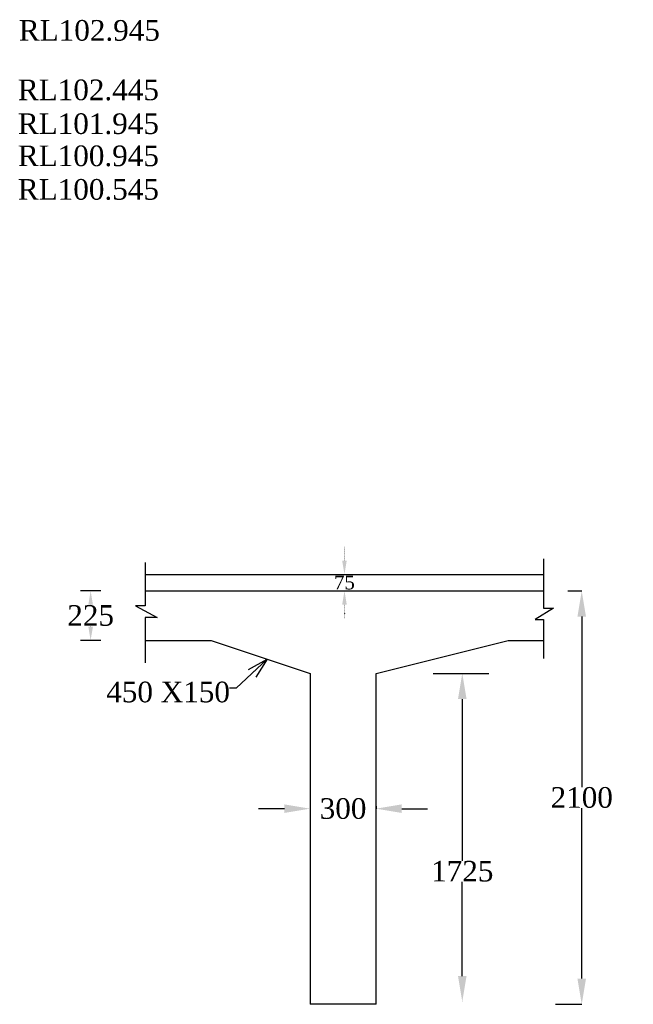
# Model space of a CAD drawing. Header units: millimetres. Extents: x 103078 to 25259364, y -3207472 to 3138455.
# Tile 8 of 12: x 8396086 to 8418403, y -1154613 to -1118795. Entities that reach past the tile are written whole.
import ezdxf

# ---------------------------------------------------------------- set-up
doc = ezdxf.new("R2010")
doc.units = ezdxf.units.MM
doc.header["$LTSCALE"] = 60
doc.header["$MEASUREMENT"] = 0
doc.linetypes.add('DOT2', pattern=[0.125, 0, -0.125])
doc.styles.get("Standard").update_dxf_attribs({"font": 'times.ttf'})
doc.styles.add('style1', font='txt.shx', dxfattribs={"height": 1})
doc.dimstyles.get("Standard").update_dxf_attribs({"dimtxt": 400, "dimasz": 215, "dimexe": 0.18, "dimexo": 0.0625, "dimgap": 0.09, "dimtad": 0, "dimtih": 1, "dimtoh": 1, "dimdec": 0, "dimzin": 4, "dimdsep": 46, "dimtxsty": 'Standard', "dimblk": 'OPEN90', "dimcen": 0, "dimadec": 0, "dimazin": 1, "dimtfac": 1, "dimtdec": 0, "dimtix": 1, "dimtofl": 0, "dimtmove": 0, "dimatfit": 3, "dimldrblk": 'OPEN30', "dimfxl": 1, "dimtolj": 1, "dimtzin": 0, "dimarcsym": 0})

# ---------------------------------------------------------------- blocks, each defined once
blk = doc.blocks.new('*D113')
at = {"color": 0, "linetype": 'Continuous', "lineweight": -2, "transparency": 16777216}
for p, q in [((8412183, -1142573), (8412182, -1142573)), ((8412183, -1143508), (8412183, -1149393)), ((8412183, -1153585), (8412183, -1150158)), ((8412183, -1154520), (8412182, -1154520))]:
    blk.add_line(p, q, dxfattribs=at)
for points in [[(8412027, -1143508), (8412339, -1143508), (8412183, -1142573)], [(8412027, -1153585), (8412339, -1153585), (8412183, -1154520)]]:
    blk.add_solid(points, dxfattribs=at)
at = {"layer": 'Defpoints', "color": 0, "linetype": 'Continuous', "lineweight": -2, "transparency": 16777216}
for p in [(8412183, -1142573), (8412183, -1142573), (8412183, -1154520)]:
    blk.add_point(p, dxfattribs=at)
at = {"color": 0, "linetype": 'Continuous', "transparency": 16777216, "insert": (8412183, -1149775), "char_height": 500, "attachment_point": 5}
blk.add_mtext('\\A1;{\\H1.5x;1725}', dxfattribs=at)
blk = doc.blocks.new('*D128')
at = {"color": 0, "linetype": 'Continuous', "lineweight": -2, "transparency": 16777216}
for p, q in [((8405712, -1147496), (8404777, -1147496)), ((8406647, -1147387), (8406647, -1147496)), ((8409047, -1147399), (8409047, -1147496)), ((8409982, -1147496), (8410917, -1147496))]:
    blk.add_line(p, q, dxfattribs=at)
for points in [[(8405712, -1147340), (8405712, -1147652), (8406647, -1147496)], [(8409982, -1147340), (8409982, -1147652), (8409047, -1147496)]]:
    blk.add_solid(points, dxfattribs=at)
at = {"layer": 'Defpoints', "color": 0, "linetype": 'Continuous', "lineweight": -2, "transparency": 16777216}
for p in [(8406647, -1147387), (8409047, -1147399), (8409047, -1147496)]:
    blk.add_point(p, dxfattribs=at)
at = {"color": 0, "linetype": 'Continuous', "transparency": 16777216, "insert": (8407847, -1147496), "char_height": 500, "attachment_point": 5}
blk.add_mtext('\\A1;{\\fTimes New Roman|b0|i0|c0|p18;\\H1.5x;300}', dxfattribs=at)
blk = doc.blocks.new('*D145')
at = {"color": 0, "linetype": 'DOT2', "lineweight": -2, "ltscale": 2, "transparency": 16777216}
for p, q in [((8407898, -1138473), (8407898, -1137973)), ((8407898, -1138973), (8407898, -1138973)), ((8407898, -1139573), (8407898, -1139573)), ((8407898, -1140073), (8407898, -1140573))]:
    blk.add_line(p, q, dxfattribs=at)
for points in [[(8407815, -1138473), (8407981, -1138473), (8407898, -1138973)], [(8407815, -1140073), (8407981, -1140073), (8407898, -1139573)]]:
    blk.add_solid(points, dxfattribs=at)
at = {"layer": 'Defpoints', "color": 0, "linetype": 'DOT2', "lineweight": -2, "ltscale": 2, "transparency": 16777216}
for p in [(8407898, -1138973), (8407898, -1138973), (8407898, -1139573)]:
    blk.add_point(p, dxfattribs=at)
at = {"color": 0, "linetype": 'DOT2', "lineweight": -2, "ltscale": 2, "transparency": 16777216, "insert": (8407898, -1139273), "char_height": 500, "attachment_point": 5}
blk.add_mtext('\\A1;{\\fTimes New Roman|b0|i0|c0|p18;75}', dxfattribs=at)
blk = doc.blocks.new('*D118')
at = {"color": 0, "linetype": 'DOT2', "lineweight": -2, "ltscale": 2, "transparency": 16777216}
for p, q in [((8398522, -1139573), (8398666, -1139573)), ((8398666, -1140073), (8398666, -1140091)), ((8398666, -1140873), (8398666, -1140854)), ((8398522, -1141373), (8398666, -1141373))]:
    blk.add_line(p, q, dxfattribs=at)
for points in [[(8398583, -1140073), (8398750, -1140073), (8398666, -1139573)], [(8398583, -1140873), (8398750, -1140873), (8398666, -1141373)]]:
    blk.add_solid(points, dxfattribs=at)
at = {"layer": 'Defpoints', "color": 0, "linetype": 'DOT2', "lineweight": -2, "ltscale": 2, "transparency": 16777216}
for p in [(8398522, -1139573), (8398666, -1139573), (8398522, -1141373)]:
    blk.add_point(p, dxfattribs=at)
at = {"color": 0, "linetype": 'DOT2', "lineweight": -2, "ltscale": 2, "transparency": 16777216, "insert": (8398666, -1140473), "char_height": 500, "attachment_point": 5}
blk.add_mtext('\\A1;{\\fTimes New Roman|b0|i0|c0|p18;\\H1.5x;225}', dxfattribs=at)
blk = doc.blocks.new('*D126')
at = {"color": 0, "linetype": 'Continuous', "lineweight": -2, "transparency": 16777216}
for p, q in [((8416020, -1139573), (8416527, -1139573)), ((8416527, -1140508), (8416527, -1146711)), ((8416527, -1153678), (8416527, -1147474)), ((8415571, -1154613), (8416527, -1154613))]:
    blk.add_line(p, q, dxfattribs=at)
for points in [[(8416371, -1140508), (8416683, -1140508), (8416527, -1139573)], [(8416371, -1153678), (8416683, -1153678), (8416527, -1154613)]]:
    blk.add_solid(points, dxfattribs=at)
at = {"layer": 'Defpoints', "color": 0, "linetype": 'Continuous', "lineweight": -2, "transparency": 16777216}
for p in [(8416020, -1139573), (8416527, -1139573), (8415571, -1154613)]:
    blk.add_point(p, dxfattribs=at)
at = {"color": 0, "linetype": 'Continuous', "transparency": 16777216, "insert": (8416527, -1147093), "char_height": 500, "attachment_point": 5}
blk.add_mtext('\\A1;{\\fTimes New Roman|b0|i0|c0|p18;\\H1.5x;2100}', dxfattribs=at)

msp = doc.modelspace()

# ---------------------------------------------------------------- linework, layer by layer
at = {"linetype": 'Continuous'}
for p, q in [((8400653.4, -1138540.6), (8400653.4, -1140121.2)), ((8415142.4, -1138408), (8415142.4, -1140197.7)), ((8400653.4, -1138972.9), (8415142.4, -1138972.9)), ((8400653.4, -1139572.9), (8415142.4, -1139572.9)), ((8400653.4, -1140121.2), (8400295.4, -1140121.2)), ((8400295.4, -1140121.2), (8401081.7, -1140537.8)), ((8415500.5, -1140197.7), (8414839.2, -1140614.4)), ((8415142.4, -1140197.7), (8415500.5, -1140197.7)), ((8400653.4, -1140537.8), (8400653.4, -1141426.1)), ((8401081.7, -1140537.8), (8400653.4, -1140537.8)), ((8414839.2, -1140614.4), (8415142.4, -1140614.4)), ((8415142.4, -1140614.4), (8415142.4, -1141372.9)), ((8400653.4, -1141426.1), (8400653.4, -1142190.1)), ((8413846.7, -1141372.9), (8415142.4, -1141372.9)), ((8415142.4, -1141372.9), (8415142.4, -1142032.3)), ((8406646.7, -1142572.9), (8406646.7, -1154612.7)), ((8409046.7, -1154612.7), (8409046.7, -1142572.9)), ((8411128.7, -1142572.9), (8413143.1, -1142572.9)), ((8407828.9, -1154612.7), (8406646.7, -1154612.7)), ((8409046.7, -1154612.7), (8407828.9, -1154612.7))]:
    msp.add_line(p, q, dxfattribs=at)
at = {"linetype": 'Continuous', "lineweight": -2, "ltscale": 2}
for p, q in [((8399036, -1139572.9), (8398296.8, -1139572.9)), ((8399036, -1141372.9), (8398296.8, -1141372.9))]:
    msp.add_line(p, q, dxfattribs=at)
at = {"linetype": 'Continuous'}
for points in [[(8400653.4, -1141372.9), (8403046.7, -1141372.9), (8406646.7, -1142572.9)], [(8409046.7, -1142572.9), (8413846.7, -1141372.9)]]:
    msp.add_lwpolyline(points, dxfattribs=at)

# ---------------------------------------------------------------- texts
at = {"linetype": 'Continuous', "attachment_point": 1, "style": 'style1'}
for s, insert, char_height, width in [('{\\fTimes New Roman|b0|i0|c0|p18;\\H0.7236x;RL102.945  \\H1.38197x;                 }', (8396057.3, -1118808.4), 1036.486, 1111.769), ('{\\fTimes New Roman|b0|i0|c0|p18;\\H0.7236x;RL102.445\\H1.38197x;                 }', (8396020.9, -1120973), 1036.486, 1111.769), ('\\pi6024.46095;{\\fTimes New Roman|b0|i0|c0|p18;\\LELEVATION OF PIER \\P\\pi3569.25186;ALONG CURRENT DIRECTION  }', (8353446.6, -1147123.6), 750, 22678.698)]:
    msp.add_mtext(s, dxfattribs=dict(at, insert=insert, char_height=char_height, width=width))
at = {"linetype": 'Continuous', "char_height": 1036.486, "attachment_point": 1, "style": 'style1'}
for s, insert in [('{\\fTimes New Roman|b0|i0|c0|p18;\\H0.7236x;RL101.945  \\H1.38199x;                    }', (8396020.9, -1122202.6)), ('{\\fTimes New Roman|b0|i0|c0|p18;\\H0.7236x;RL100.945\\H1.38199x;                     }', (8396020.9, -1123372.2)), ('{\\fTimes New Roman|b0|i0|c0|p18;\\H0.7236x;RL100.545    \\H1.38197x;                     }', (8396020.9, -1124593.4))]:
    msp.add_mtext(s, dxfattribs=dict(at, insert=insert))
at = {"linetype": 'Continuous', "insert": (8399015.5, -1143257), "char_height": 500, "attachment_point": 4}
msp.add_mtext('{\\fVerdana|b0|i0|c0|p34; \\fTimes New Roman|b0|i0|c0|p18;\\H1.5x;450 X150}', dxfattribs=at)

# ---------------------------------------------------------------- dimensions: what is measured, and where the dimension line sits
at = {"linetype": 'DOT2', "lineweight": -2, "ltscale": 2}
for base, p1, p2, text, picture, middle in [((8407897.9, -1138972.9), (8407897.9, -1139572.9), (8407897.9, -1138972.9), '{\\fTimes New Roman|b0|i0|c0|p18;75}', '*D145', (8407897.9, -1139272.9)), ((8398666.2, -1139572.9), (8398522.3, -1141372.9), (8398522.3, -1139572.9), '{\\fTimes New Roman|b0|i0|c0|p18;\\H1.5x;225}', '*D118', (8398666.2, -1140472.9))]:
    dim = msp.add_linear_dim(base=base, p1=p1, p2=p2, angle=90, text=text, dimstyle='Standard', override={"dimtxt": 500, "dimasz": 500, "dimfxl": 300}, dxfattribs=at)
    dim.commit()
    dim.dimension.update_dxf_attribs({"geometry": picture, "text_midpoint": middle})
at = {"linetype": 'Continuous'}
dim = msp.add_linear_dim(base=(8416526.8, -1139572.9), p1=(8415571, -1154612.7), p2=(8416020, -1139572.9), angle=90, text='{\\fTimes New Roman|b0|i0|c0|p18;\\H1.5x;2100}', dimstyle='Standard', override={"dimtxt": 500, "dimasz": 935, "dimfxl": 300}, dxfattribs=at)
dim.commit()
dim.dimension.update_dxf_attribs({"geometry": '*D126', "text_midpoint": (8416526.8, -1147092.8)})
dim = msp.add_linear_dim(base=(8412182.7, -1142572.9), p1=(8412182.7, -1154520), p2=(8412182.7, -1142572.9), angle=90, text='{\\H1.5x;1725}', dimstyle='Standard', override={"dimtxt": 500, "dimasz": 935, "dimfxl": 300}, dxfattribs=at)
dim.commit()
dim.dimension.update_dxf_attribs({"geometry": '*D113', "text_midpoint": (8412182.7, -1149775.3), "dimtype": 160})
dim = msp.add_linear_dim(base=(8409046.7, -1147496), p1=(8406646.7, -1147386.8), p2=(8409046.7, -1147398.7), text='{\\fTimes New Roman|b0|i0|c0|p18;\\H1.5x;300}', dimstyle='Standard', override={"dimtxt": 500, "dimasz": 935, "dimfxl": 300}, dxfattribs=at)
dim.commit()
dim.dimension.update_dxf_attribs({"geometry": '*D128', "text_midpoint": (8407846.7, -1147496)})

# ---------------------------------------------------------------- leaders
msp.add_leader([(8405088.2, -1142053.4), (8403962.2, -1143117.3), (8403715.9, -1143117.3)], dimstyle='Standard', override={"dimtxt": 500, "dimasz": 750, "dimfxl": 300}, dxfattribs=at)

doc.saveas('drawing.dxf')
